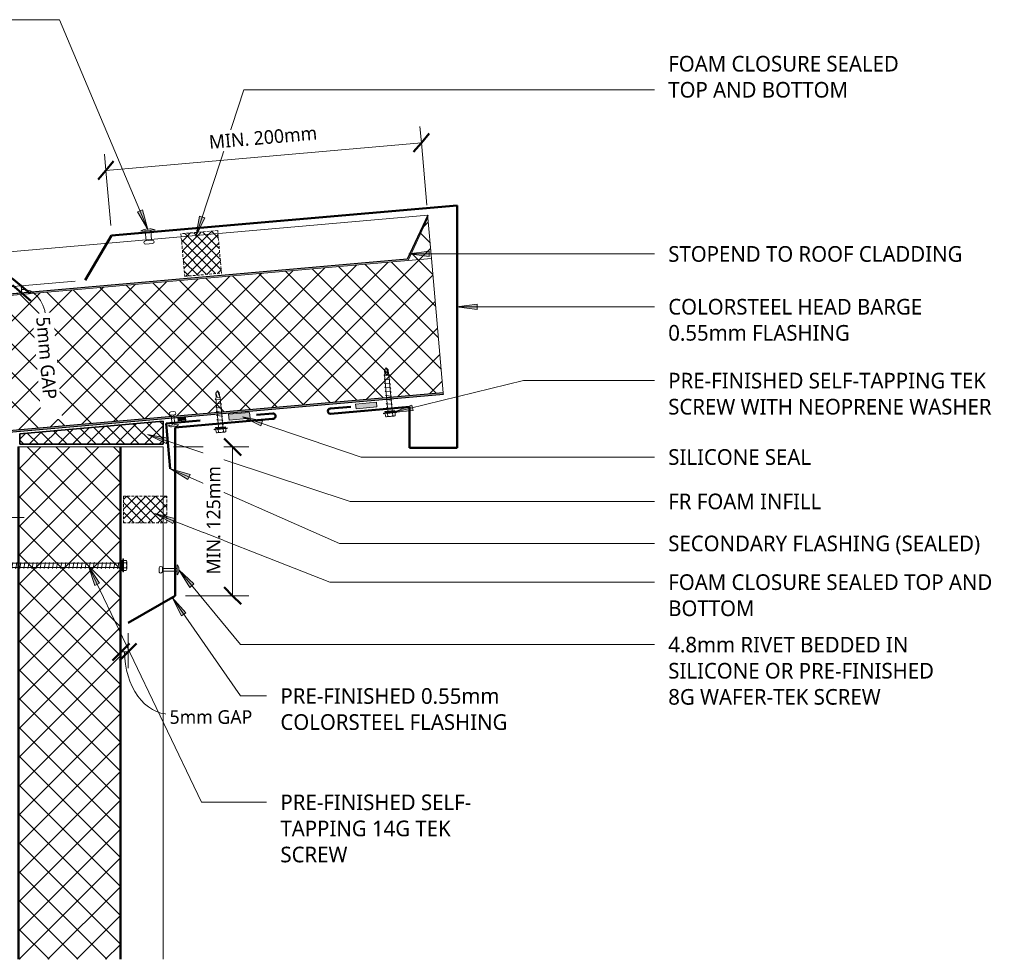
# Model space of a CAD drawing. Header units: millimetres. Extents: x -426 to 989, y -43 to 654.
# Tile 2 of 2: x 265 to 989, y -43 to 648. Entities that reach past the tile are written whole.
import ezdxf

# ---------------------------------------------------------------- set-up
doc = ezdxf.new("R2010")
doc.units = ezdxf.units.MM
doc.linetypes.add('Dash Short', pattern=[3, 2, -1])
for name, color, linetype, lineweight in [('A-ANNO-DIMS', 211, 'Continuous', 9), ('A-ANNO-DIMS-5', 211, 'Continuous', 9), ('A-DETL', 90, 'Continuous', 13), ('A-DETL-GENF', 92, 'Continuous', 13), ('G-ANNO-TEXT', 231, 'Continuous', 9)]:
    doc.layers.add(name, color=color, linetype=linetype, lineweight=lineweight)
doc.styles.add('Yu Gothic', font='Yu Gothic.ttf', dxfattribs={"height": 11.5})
doc.styles.add('Yu Gothic_1', font='Yu Gothic.ttf', dxfattribs={"height": 10})
doc.dimstyles.new('Diagonal', dxfattribs={"dimscale": 304.8, "dimtxt": 11.609035, "dimasz": 0.04101, "dimexe": 0.03937, "dimexo": 0.024606, "dimgap": 0.024606, "dimtad": 1, "dimdec": 0, "dimzin": 0, "dimdsep": 46, "dimtxsty": 'Yu Gothic_1', "dimblk1": 'OBLIQUE', "dimblk2": 'OBLIQUE', "dimsah": 1, "dimcen": 0.09, "dimazin": 0, "dimtfac": 1, "dimtdec": 4, "dimtix": 1, "dimtmove": 0, "dimatfit": 3, "dimfxl": 1, "dimtvp": 1, "dimtfill": 1, "dimtolj": 1, "dimtzin": 0, "dimarcsym": 2})
doc.dimstyles.new('Diagonal_1', dxfattribs={"dimscale": 304.8, "dimtxt": 11.609035, "dimasz": 0.04101, "dimexe": 0.03937, "dimexo": 0.024606, "dimgap": 0.024606, "dimtad": 1, "dimdec": 0, "dimzin": 0, "dimdsep": 46, "dimtxsty": 'Yu Gothic_1', "dimblk1": 'OBLIQUE', "dimblk2": 'OBLIQUE', "dimsah": 1, "dimcen": 0.09, "dimazin": 0, "dimtfac": 1, "dimtdec": 4, "dimtix": 1, "dimtmove": 1, "dimatfit": 3, "dimfxl": 1, "dimtvp": 1, "dimtfill": 1, "dimtolj": 1, "dimtzin": 0, "dimarcsym": 2})
pattern_1 = [(220, (607.252, 453.322), (9.6418, -11.49067), []), (310, (607.252, 453.322), (11.49067, 9.6418), [])]

# ---------------------------------------------------------------- blocks, each defined once
blk = doc.blocks.new('Foam Closure - Foam Closure-4128027-01 SAW TOOTH SOFFIT DETAIL')
at = {"layer": 'A-DETL-GENF'}
h = blk.add_hatch(dxfattribs=at)
h.set_pattern_fill('FP_1', color=256, style=0, pattern_type=2)
h.set_pattern_definition([(315, (-278.365, 373.601), (3.535534, 3.535534), []), (45, (-278.365, 373.601), (-3.535534, 3.535534), [])])
h.paths.add_polyline_path([(0, 0), (19.58, 0), (19.58, 31.9), (0, 31.9)])
at = {"layer": 'A-DETL-GENF', "linetype": 'Dash Short'}
for p, q in [((19.58, 31.9), (0, 31.9)), ((0, 31.9), (0, 0)), ((19.58, 0), (19.58, 31.9)), ((0, 0), (19.58, 0))]:
    blk.add_line(p, q, dxfattribs=at)
blk = doc.blocks.new('Thermospan Insulated Panel2 - 75mm-4145238-01 SAW TOOTH SOFFIT DETAIL')
at = {"layer": 'A-DETL-GENF'}
for points in [[(318.27, 107), (318.27, 106), (695, 106), (695, 107), (336.63, 107)], [(318.27, 31.44), (318.27, 31), (695, 31), (695, 32), (318.27, 32)]]:
    blk.add_hatch(color=256, dxfattribs=at).paths.add_polyline_path(points)
h = blk.add_hatch(dxfattribs=at)
h.set_pattern_fill('FP_2', color=256, style=0, pattern_type=2)
h.set_pattern_definition([(315, (360.855, 371.027), (10.6066, 10.6066), []), (45, (360.855, 371.027), (-10.6066, 10.6066), [])])
h.paths.add_polyline_path([(318.27, 106), (318.27, 32), (695, 32), (695, 106), (336.63, 106)])
at = {"layer": 'A-DETL-GENF', "lineweight": 25}
for p, q in [((695, 107), (318.27, 107)), ((318.27, 106), (695, 106)), ((318.27, 31), (695, 31))]:
    blk.add_line(p, q, dxfattribs=at)
at = {"layer": 'A-DETL-GENF'}
for p, q in [((695, 107), (695, 0)), ((318.27, 32), (695, 32)), ((318.27, 0), (695, 0))]:
    blk.add_line(p, q, dxfattribs=at)
blk = doc.blocks.new('Foam Closure - Foam Closure-4128028-01 SAW TOOTH SOFFIT DETAIL')
at = {"layer": 'A-DETL-GENF'}
h = blk.add_hatch(dxfattribs=at)
h.set_pattern_fill('FP_3', color=256, style=0, pattern_type=2)
h.set_pattern_definition([(220, (452.435, 424.096), (3.213938, -3.830222), []), (310, (452.435, 424.096), (3.830222, 3.213938), [])])
h.paths.add_polyline_path([(27.1, 0), (0, 0), (0, -31.41), (27.1, -31.41), (27.1, -12.58)])
at = {"layer": 'A-DETL-GENF', "linetype": 'Dash Short'}
for p, q in [((0, 0), (0, -31.41)), ((27.1, 0), (0, 0)), ((27.1, -31.41), (27.1, 0)), ((0, -31.41), (27.1, -31.41))]:
    blk.add_line(p, q, dxfattribs=at)
blk = doc.blocks.new('Thermospan Insulated Panel3 - Thermospan Insulated Panel-4139803-01 SAW TOOTH SOFFIT DETAIL')
at = {"layer": 'A-DETL-GENF'}
for points in [[(699.62, 132), (0, 132), (0, 131), (699.53, 131)], [(690.87, 32), (17.32, 32), (0, 2), (0, 0), (17.9, 31), (690.79, 31), (690.86, 31.86)]]:
    blk.add_hatch(color=256, dxfattribs=at).paths.add_polyline_path(points)
h = blk.add_hatch(dxfattribs=at)
h.set_pattern_fill('FP_4', color=256, style=0, pattern_type=2)
h.set_pattern_definition(pattern_1)
h.paths.add_polyline_path([(699.53, 131), (0, 131), (0, 32), (690.87, 32), (694.22, 70.26)])
h = blk.add_hatch(dxfattribs=at)
h.set_pattern_fill('FP_4', color=256, style=0, pattern_type=2)
h.set_pattern_definition(pattern_1)
h.paths.add_polyline_path([(17.32, 32), (0, 32), (0, 2)])
at = {"layer": 'A-DETL-GENF', "lineweight": 25}
for p, q in [((699.62, 132), (0, 132)), ((0, 132), (0, 131)), ((0, 131), (699.53, 131)), ((0, 0), (17.9, 31)), ((17.9, 31), (690.79, 31)), ((0, 2), (0, 0))]:
    blk.add_line(p, q, dxfattribs=at)
at = {"layer": 'A-DETL-GENF'}
for p, q in [((0, 131), (0, 32)), ((0, 32), (0, 2)), ((0, 2), (17.32, 32)), ((17.32, 32), (0, 32)), ((17.32, 32), (690.87, 32)), ((0, 0), (0, 2)), ((0, 0), (328.42, 0)), ((348.42, 0), (688.07, 0))]:
    blk.add_line(p, q, dxfattribs=at)
blk = doc.blocks.new('TEK Screw - TEK Screw-4050042-01 SAW TOOTH SOFFIT DETAIL')
at = {"layer": 'A-DETL-GENF'}
blk.add_hatch(color=256, dxfattribs=at).paths.add_polyline_path([(-3.67, -1), (3.67, -1), (3.67, 0), (-3.67, 0)])
for p, q in [((-1.28, 30.38), (0, 31.9)), ((-1.28, 30.38), (-0.56, 27.5)), ((-1.28, 30.38), (-1.28, 27.16)), ((1.28, 30.38), (0, 31.9)), ((0, 31.9), (1.28, 27.16)), ((1.28, 30.38), (1.28, 27.16)), ((-2.17, 26.67), (-1.6, 27)), ((2.17, 25.91), (-2.17, 26.67)), ((-2.17, 23.67), (-1.6, 24)), ((2.17, 22.91), (-2.17, 23.67)), ((-1.28, 27.16), (-1.6, 26.84)), ((-1.6, 0), (-1.6, 26.84)), ((1.28, 27.16), (1.6, 26.84)), ((1.6, 26.84), (1.6, 0)), ((1.6, 25.58), (2.17, 25.91)), ((1.6, 22.58), (2.17, 22.91)), ((-2.17, 20.67), (-1.6, 21)), ((2.17, 19.91), (-2.17, 20.67)), ((-2.17, 17.67), (-1.6, 18)), ((2.17, 16.91), (-2.17, 17.67)), ((-2.17, 14.67), (-1.6, 15)), ((2.17, 13.91), (-2.17, 14.67)), ((1.6, 19.58), (2.17, 19.91)), ((1.6, 16.58), (2.17, 16.91)), ((-2.17, 11.67), (-1.6, 12)), ((2.17, 10.91), (-2.17, 11.67)), ((-2.17, 8.67), (-1.6, 9)), ((2.17, 7.91), (-2.17, 8.67)), ((1.6, 13.58), (2.17, 13.91)), ((1.6, 10.58), (2.17, 10.91)), ((1.6, 7.58), (2.17, 7.91)), ((-2.17, 5.67), (-1.6, 6)), ((2.17, 4.91), (-2.17, 5.67)), ((-2.17, 2.67), (-1.6, 3)), ((2.17, 1.91), (-2.17, 2.67)), ((1.6, 4.58), (2.17, 4.91)), ((1.6, 1.58), (2.17, 1.91)), ((-4.79, -1.5), (-4.79, -1)), ((-3.67, -1), (-4.79, -1)), ((4.79, -1.5), (-4.79, -1.5)), ((3.67, 0), (-3.67, 0)), ((-3.67, 0), (-3.67, -1)), ((-3.67, -1), (3.67, -1)), ((-3.67, -1.5), (-3.67, -3.47)), ((-2.76, -3.97), (2.76, -3.97)), ((-1.85, -1.5), (-1.85, -3.47)), ((1.85, -1.5), (1.85, -3.47)), ((3.67, -1), (3.67, 0)), ((4.79, -1), (3.67, -1)), ((3.67, -1.5), (3.67, -3.47)), ((4.79, -1), (4.79, -1.5))]:
    blk.add_line(p, q, dxfattribs=at)
for centre, radius, start, end in [((0.49, 28.04), 1.18, 207.06377, 311.76062), ((-2.76, -2.9), 1.08, 212.38007, 327.61993), ((0, -0.31), 3.67, 239.72736, 300.27264), ((2.76, -2.9), 1.08, 212.38007, 327.61993)]:
    blk.add_arc(centre, radius, start, end, dxfattribs=at)
blk = doc.blocks.new('TEK Screw - TEK Screw-4050213-01 SAW TOOTH SOFFIT DETAIL')
at = {"layer": 'A-DETL-GENF'}
blk.add_hatch(color=256, dxfattribs=at).paths.add_polyline_path([(-3.67, -1), (3.67, -1), (3.67, 0), (-3.67, 0)])
for p, q in [((-1.28, 21.94), (-1.6, 21.63)), ((-1.28, 25.16), (0, 26.69)), ((-1.28, 25.16), (-0.56, 22.29)), ((-1.28, 25.16), (-1.28, 21.94)), ((1.28, 25.16), (0, 26.69)), ((0, 26.69), (1.28, 21.94)), ((1.28, 25.16), (1.28, 21.94)), ((1.28, 21.94), (1.6, 21.63)), ((-2.17, 20.67), (-1.6, 21)), ((2.17, 19.91), (-2.17, 20.67)), ((-2.17, 17.67), (-1.6, 18)), ((2.17, 16.91), (-2.17, 17.67)), ((-2.17, 14.67), (-1.6, 15)), ((2.17, 13.91), (-2.17, 14.67)), ((-1.6, 0), (-1.6, 21.63)), ((1.6, 21.63), (1.6, 0)), ((1.6, 19.58), (2.17, 19.91)), ((1.6, 16.58), (2.17, 16.91)), ((-2.17, 11.67), (-1.6, 12)), ((2.17, 10.91), (-2.17, 11.67)), ((-2.17, 8.67), (-1.6, 9)), ((2.17, 7.91), (-2.17, 8.67)), ((1.6, 13.58), (2.17, 13.91)), ((1.6, 10.58), (2.17, 10.91)), ((1.6, 7.58), (2.17, 7.91)), ((-2.17, 5.67), (-1.6, 6)), ((2.17, 4.91), (-2.17, 5.67)), ((-2.17, 2.67), (-1.6, 3)), ((2.17, 1.91), (-2.17, 2.67)), ((1.6, 4.58), (2.17, 4.91)), ((1.6, 1.58), (2.17, 1.91)), ((-4.79, -1.5), (-4.79, -1)), ((-3.67, -1), (-4.79, -1)), ((4.79, -1.5), (-4.79, -1.5)), ((3.67, 0), (-3.67, 0)), ((-3.67, 0), (-3.67, -1)), ((-3.67, -1), (3.67, -1)), ((-3.67, -1.5), (-3.67, -3.47)), ((-2.76, -3.97), (2.76, -3.97)), ((-1.85, -1.5), (-1.85, -3.47)), ((1.85, -1.5), (1.85, -3.47)), ((3.67, -1), (3.67, 0)), ((4.79, -1), (3.67, -1)), ((3.67, -1.5), (3.67, -3.47)), ((4.79, -1), (4.79, -1.5))]:
    blk.add_line(p, q, dxfattribs=at)
for centre, radius, start, end in [((0.49, 22.82), 1.18, 207.06377, 311.76062), ((-2.76, -2.9), 1.08, 212.38007, 327.61993), ((0, -0.31), 3.67, 239.72736, 300.27264), ((2.76, -2.9), 1.08, 212.38007, 327.61993)]:
    blk.add_arc(centre, radius, start, end, dxfattribs=at)
blk = doc.blocks.new('TEK Screw - TEK Screw-4782678-01 SAW TOOTH SOFFIT DETAIL')
at = {"layer": 'A-DETL-GENF'}
blk.add_hatch(color=256, dxfattribs=at).paths.add_polyline_path([(-3.67, -1), (3.67, -1), (3.67, 0), (-3.67, 0)])
for p, q in [((-1.28, 109.95), (0, 111.47)), ((-1.28, 109.95), (-0.56, 107.07)), ((-1.28, 109.95), (-1.28, 106.72)), ((1.28, 109.95), (0, 111.47)), ((0, 111.47), (1.28, 106.72)), ((1.28, 109.95), (1.28, 106.72)), ((-2.17, 107.67), (-1.6, 108)), ((2.17, 106.91), (-2.17, 107.67)), ((-2.17, 104.67), (-1.6, 105)), ((2.17, 103.91), (-2.17, 104.67)), ((-2.17, 101.67), (-1.6, 102)), ((2.17, 100.91), (-2.17, 101.67)), ((-1.28, 106.72), (-1.6, 106.41)), ((-1.6, 89.84), (-1.6, 106.41)), ((1.28, 106.72), (1.6, 106.41)), ((1.6, 106.58), (2.17, 106.91)), ((1.6, 106.41), (1.6, 89.84)), ((1.6, 103.58), (2.17, 103.91)), ((-2.17, 98.67), (-1.6, 99)), ((2.17, 97.91), (-2.17, 98.67)), ((-2.17, 95.67), (-1.6, 96)), ((2.17, 94.91), (-2.17, 95.67)), ((1.6, 100.58), (2.17, 100.91)), ((1.6, 97.58), (2.17, 97.91)), ((1.6, 94.58), (2.17, 94.91)), ((-2.17, 92.67), (-1.6, 93)), ((2.17, 91.91), (-2.17, 92.67)), ((-2.17, 86.67), (-1.6, 87)), ((-1.87, 89.84), (-1.6, 90)), ((-1.6, 0), (-1.6, 87.84)), ((1.6, 91.58), (2.17, 91.91)), ((1.6, 87.84), (1.6, 0)), ((2.17, 85.91), (-2.17, 86.67)), ((-2.17, 83.67), (-1.6, 84)), ((2.17, 82.91), (-2.17, 83.67)), ((-2.17, 80.67), (-1.6, 81)), ((2.17, 79.91), (-2.17, 80.67)), ((1.6, 85.58), (2.17, 85.91)), ((1.6, 82.58), (2.17, 82.91)), ((1.6, 79.58), (2.17, 79.91)), ((-2.17, 77.67), (-1.6, 78)), ((2.17, 76.91), (-2.17, 77.67)), ((-2.17, 74.67), (-1.6, 75)), ((2.17, 73.91), (-2.17, 74.67)), ((1.6, 76.58), (2.17, 76.91)), ((1.6, 73.58), (2.17, 73.91)), ((-2.17, 71.67), (-1.6, 72)), ((2.17, 70.91), (-2.17, 71.67)), ((-2.17, 68.67), (-1.6, 69)), ((2.17, 67.91), (-2.17, 68.67)), ((-2.17, 65.67), (-1.6, 66)), ((2.17, 64.91), (-2.17, 65.67)), ((1.6, 70.58), (2.17, 70.91)), ((1.6, 67.58), (2.17, 67.91)), ((-2.17, 62.67), (-1.6, 63)), ((2.17, 61.91), (-2.17, 62.67)), ((-2.17, 59.67), (-1.6, 60)), ((2.17, 58.91), (-2.17, 59.67)), ((1.6, 64.58), (2.17, 64.91)), ((1.6, 61.58), (2.17, 61.91)), ((1.6, 58.58), (2.17, 58.91)), ((-2.17, 56.67), (-1.6, 57)), ((2.17, 55.91), (-2.17, 56.67)), ((-2.17, 53.67), (-1.6, 54)), ((2.17, 52.91), (-2.17, 53.67)), ((-2.17, 50.67), (-1.6, 51)), ((1.6, 55.58), (2.17, 55.91)), ((1.6, 52.58), (2.17, 52.91)), ((2.17, 49.91), (-2.17, 50.67)), ((-2.17, 47.67), (-1.6, 48)), ((2.17, 46.91), (-2.17, 47.67)), ((-2.17, 44.67), (-1.6, 45)), ((2.17, 43.91), (-2.17, 44.67)), ((1.6, 49.58), (2.17, 49.91)), ((1.6, 46.58), (2.17, 46.91)), ((1.6, 43.58), (2.17, 43.91)), ((-2.17, 41.67), (-1.6, 42)), ((2.17, 40.91), (-2.17, 41.67)), ((-2.17, 38.67), (-1.6, 39)), ((2.17, 37.91), (-2.17, 38.67)), ((1.6, 40.58), (2.17, 40.91)), ((1.6, 37.58), (2.17, 37.91)), ((-2.17, 35.67), (-1.6, 36)), ((2.17, 34.91), (-2.17, 35.67)), ((-2.17, 32.67), (-1.6, 33)), ((2.17, 31.91), (-2.17, 32.67)), ((-2.17, 29.67), (-1.6, 30)), ((2.17, 28.91), (-2.17, 29.67)), ((1.6, 34.58), (2.17, 34.91)), ((1.6, 31.58), (2.17, 31.91)), ((-2.17, 26.67), (-1.6, 27)), ((2.17, 25.91), (-2.17, 26.67)), ((-2.17, 23.67), (-1.6, 24)), ((2.17, 22.91), (-2.17, 23.67)), ((1.6, 28.58), (2.17, 28.91)), ((1.6, 25.58), (2.17, 25.91)), ((1.6, 22.58), (2.17, 22.91)), ((-2.17, 20.67), (-1.6, 21)), ((2.17, 19.91), (-2.17, 20.67)), ((-2.17, 17.67), (-1.6, 18)), ((2.17, 16.91), (-2.17, 17.67)), ((-2.17, 14.67), (-1.6, 15)), ((2.17, 13.91), (-2.17, 14.67)), ((1.6, 19.58), (2.17, 19.91)), ((1.6, 16.58), (2.17, 16.91)), ((-2.17, 11.67), (-1.6, 12)), ((2.17, 10.91), (-2.17, 11.67)), ((-2.17, 8.67), (-1.6, 9)), ((2.17, 7.91), (-2.17, 8.67)), ((1.6, 13.58), (2.17, 13.91)), ((1.6, 10.58), (2.17, 10.91)), ((1.6, 7.58), (2.17, 7.91)), ((-2.17, 5.67), (-1.6, 6)), ((2.17, 4.91), (-2.17, 5.67)), ((-2.17, 2.67), (-1.6, 3)), ((2.17, 1.91), (-2.17, 2.67)), ((1.6, 4.58), (2.17, 4.91)), ((1.6, 1.58), (2.17, 1.91)), ((-4.79, -1.5), (-4.79, -1)), ((-3.67, -1), (-4.79, -1)), ((4.79, -1.5), (-4.79, -1.5)), ((3.67, 0), (-3.67, 0)), ((-3.67, 0), (-3.67, -1)), ((-3.67, -1), (3.67, -1)), ((-3.67, -1.5), (-3.67, -3.47)), ((-2.76, -3.97), (2.76, -3.97)), ((-1.85, -1.5), (-1.85, -3.47)), ((1.85, -1.5), (1.85, -3.47)), ((3.67, -1), (3.67, 0)), ((4.79, -1), (3.67, -1)), ((3.67, -1.5), (3.67, -3.47)), ((4.79, -1), (4.79, -1.5))]:
    blk.add_line(p, q, dxfattribs=at)
for centre, radius, start, end in [((0.49, 107.61), 1.18, 207.06377, 311.76062), ((-2.76, -2.9), 1.08, 212.38007, 327.61993), ((0, -0.31), 3.67, 239.72736, 300.27264), ((2.76, -2.9), 1.08, 212.38007, 327.61993)]:
    blk.add_arc(centre, radius, start, end, dxfattribs=at)
blk = doc.blocks.new('Line Fixing - Rivet-4899075-01 SAW TOOTH SOFFIT DETAIL')
at = {"layer": 'A-DETL-GENF'}
blk.add_line((0, -11.64), (0, 0), dxfattribs=at)
blk = doc.blocks.new('Pop Rivets6 - Rivet 2-4825605-01 SAW TOOTH SOFFIT DETAIL')
at = {"layer": 'A-DETL-GENF'}
for p, q in [((3.77, 0), (-3.77, 0)), ((-1.5, 1.16), (1.5, 1.16)), ((-1, -10.75), (-1, 0)), ((1, -10.75), (1, 0)), ((1.17, -10.75), (-1.24, -10.75)), ((-1.24, -13.25), (1.17, -13.25))]:
    blk.add_line(p, q, dxfattribs=at)
for centre, radius, start, end in [((-1.5, -1.65), 2.8, 90, 144), ((1.5, -1.65), 2.8, 36, 90), ((-1.24, -12), 1.25, 90, 270), ((1.17, -12), 1.25, 270, 90)]:
    blk.add_arc(centre, radius, start, end, dxfattribs=at)
blk = doc.blocks.new('Pop Rivets2 - Rivet-4604344-01 SAW TOOTH SOFFIT DETAIL')
at = {"layer": 'A-DETL-GENF'}
for p, q in [((-2.53, 9.79), (2.53, 9.79)), ((2.53, 7.29), (-2.53, 7.29)), ((-2, 7.29), (-2, 0)), ((2, 7.29), (2, 0)), ((5.24, 0), (-5.24, 0)), ((-1.5, -1.16), (1.5, -1.16))]:
    blk.add_line(p, q, dxfattribs=at)
for centre, radius, start, end in [((-2.53, 8.54), 1.25, 90, 270), ((2.53, 8.54), 1.25, 270, 90), ((-1.5, 5.47), 6.62, 235.63634, 270), ((1.5, 5.47), 6.62, 270, 304.36366)]:
    blk.add_arc(centre, radius, start, end, dxfattribs=at)
blk = doc.blocks.new('Pop Rivets6 - Rivet 2-4674129-01 SAW TOOTH SOFFIT DETAIL')
at = {"layer": 'A-DETL-GENF'}
for p, q in [((3.77, 0), (-3.77, 0)), ((-1.5, 1.16), (1.5, 1.16)), ((-1, -7.32), (-1, 0)), ((1, -7.32), (1, 0)), ((1.17, -7.32), (-1.24, -7.32)), ((-1.24, -9.82), (1.17, -9.82))]:
    blk.add_line(p, q, dxfattribs=at)
for centre, radius, start, end in [((-1.5, -1.65), 2.8, 90, 144), ((1.5, -1.65), 2.8, 36, 90), ((-1.24, -8.57), 1.25, 90, 270), ((1.17, -8.57), 1.25, 270, 90)]:
    blk.add_arc(centre, radius, start, end, dxfattribs=at)
blk = doc.blocks.new('DIMBLOCK1-01 SAW TOOTH SOFFIT DETAIL')
at = {"layer": 'A-ANNO-DIMS-5', "lineweight": 50}
for p, q in [((421.92, 334.15), (415.67, 340.4)), ((421.92, 334.15), (428.17, 327.9)), ((421.92, 224.72), (415.67, 230.97)), ((421.92, 224.72), (428.17, 218.47))]:
    blk.add_line(p, q, dxfattribs=at)
at = {"layer": 'A-ANNO-DIMS-5'}
for p, q in [((421.92, 334.15), (378.53, 334.15)), ((421.92, 224.72), (421.92, 334.15)), ((421.92, 334.15), (433.92, 334.15)), ((421.92, 224.72), (387.28, 224.72)), ((421.92, 224.72), (433.92, 224.72))]:
    blk.add_line(p, q, dxfattribs=at)
at = {"layer": 'A-ANNO-DIMS-5', "color": 0, "insert": (402.89, 240.34), "char_height": 10, "width": 93.8283, "attachment_point": 1, "rotation": 90, "line_spacing_factor": 1.024327, "style": 'Yu Gothic_1', "bg_fill": 3, "box_fill_scale": 1.25, "bg_fill_color": 9, "bg_fill_true_color": 13158600, "bg_fill_transparency": 0}
blk.add_mtext('MIN. 125mm\\fYu Gothic|b0|i0|c178|p34|;\u200d', dxfattribs=at)
blk = doc.blocks.new('_Oblique')
at = {"color": 0, "linetype": 'ByBlock', "lineweight": -2}
blk.add_line((-0.5, -0.5), (0.5, 0.5), dxfattribs=at)
blk = doc.blocks.new('DIMBLOCK2-01 SAW TOOTH SOFFIT DETAIL')
at = {"layer": 'A-ANNO-DIMS-5'}
for p, q in [((345.14, 183.36), (345.14, 197.22)), ((340.03, 183.36), (340.03, 184.7)), ((340.03, 183.36), (345.14, 183.36)), ((340.03, 183.36), (340.03, 171.36)), ((345.14, 183.36), (345.14, 171.36))]:
    blk.add_line(p, q, dxfattribs=at)
at = {"layer": 'A-ANNO-DIMS-5', "lineweight": 50}
for p, q in [((340.03, 183.36), (346.28, 189.61)), ((345.14, 183.36), (351.39, 189.61)), ((340.03, 183.36), (333.78, 177.11)), ((345.14, 183.36), (338.89, 177.11))]:
    blk.add_line(p, q, dxfattribs=at)
at = {"layer": 'A-ANNO-DIMS-5'}
blk.add_ellipse((375.61, 183.36), major_axis=(0, 45.81), ratio=0.720937, start_param=1.570796, end_param=3.141593, dxfattribs=at)
at = {"layer": 'A-ANNO-DIMS-5', "color": 0, "insert": (375.61, 140.55), "char_height": 10, "width": 73.5467, "attachment_point": 1, "line_spacing_factor": 1.024327, "style": 'Yu Gothic_1', "bg_fill": 3, "box_fill_scale": 1.25, "bg_fill_color": 9, "bg_fill_true_color": 13158600, "bg_fill_transparency": 0}
blk.add_mtext('5mm GAP', dxfattribs=at)
blk = doc.blocks.new('DIMBLOCK3-01 SAW TOOTH SOFFIT DETAIL')
at = {"layer": 'A-ANNO-DIMS-5'}
for p, q in [((560.78, 557.74), (559.73, 569.69)), ((560.78, 557.74), (328.79, 537.44)), ((560.78, 557.74), (564.78, 511.99)), ((328.79, 537.44), (327.74, 549.4)), ((328.79, 537.44), (332.33, 496.99))]:
    blk.add_line(p, q, dxfattribs=at)
at = {"layer": 'A-ANNO-DIMS-5', "lineweight": 50}
for p, q in [((560.78, 557.74), (555.09, 550.97)), ((560.78, 557.74), (566.46, 564.51)), ((328.79, 537.44), (334.47, 544.21)), ((328.79, 537.44), (323.11, 530.67))]:
    blk.add_line(p, q, dxfattribs=at)
at = {"layer": 'A-ANNO-DIMS-5', "color": 0, "insert": (404.18, 563.15), "char_height": 10, "width": 93.8283, "attachment_point": 1, "rotation": 5, "line_spacing_factor": 1.024327, "style": 'Yu Gothic_1', "bg_fill": 3, "box_fill_scale": 1.25, "bg_fill_color": 9, "bg_fill_true_color": 13158600, "bg_fill_transparency": 0}
blk.add_mtext('MIN. 200mm\\fYu Gothic|b0|i0|c178|p34|;\u200d', dxfattribs=at)
blk = doc.blocks.new('DIMBLOCK4-01 SAW TOOTH SOFFIT DETAIL')
at = {"layer": 'A-ANNO-DIMS-5', "lineweight": 50}
for p, q in [((266.45, 452.61), (259.68, 458.29)), ((266.92, 447.29), (260.14, 452.97)), ((266.45, 452.61), (273.22, 446.93)), ((266.92, 447.29), (273.69, 441.61))]:
    blk.add_line(p, q, dxfattribs=at)
at = {"layer": 'A-ANNO-DIMS-5'}
for p, q in [((266.45, 452.61), (254.5, 451.56)), ((266.45, 452.61), (306.13, 456.08)), ((266.45, 452.61), (266.92, 447.29)), ((266.92, 447.29), (254.96, 446.24)), ((266.92, 447.29), (268.25, 447.4))]:
    blk.add_line(p, q, dxfattribs=at)
blk.add_ellipse((268.54, 428.72), major_axis=(-1.86, 21.23), ratio=0.752601, start_param=4.712389, end_param=6.283185, dxfattribs=at)
at = {"layer": 'A-ANNO-DIMS-5', "color": 0, "insert": (287.5, 430.38), "char_height": 10, "width": 73.5467, "attachment_point": 1, "rotation": 275, "line_spacing_factor": 1.024327, "style": 'Yu Gothic_1', "bg_fill": 3, "box_fill_scale": 1.25, "bg_fill_color": 9, "bg_fill_true_color": 13158600, "bg_fill_transparency": 0}
blk.add_mtext('5mm GAP', dxfattribs=at)

msp = doc.modelspace()

# ---------------------------------------------------------------- hatches: boundary and pattern name
at = {"layer": 'A-DETL-GENF'}
for points in [[(512.72, 362.16), (528.1, 363.5), (527.79, 367.01), (512.41, 365.67)], [(381.97, 353.36), (387.58, 353.85), (387.41, 355.78), (381.8, 355.29)], [(419.43, 353.82), (434.81, 355.17), (434.43, 359.5), (419.05, 358.15)]]:
    msp.add_hatch(color=10, dxfattribs=at).paths.add_polyline_path(points)
h = msp.add_hatch(dxfattribs=at)
h.set_pattern_fill('FP_5', color=9, style=0, pattern_type=2)
h.set_pattern_definition([(45, (0, 0), (-5.3033, 5.3033), []), (135, (0, 0), (-5.3033, -5.3033), [])])
h.paths.add_polyline_path([(370.81, 336.05), (370.81, 353.03), (265.5, 343.81), (265.5, 336.05), (276.98, 336.05)])
at = {"layer": 'G-ANNO-TEXT'}
for points in [[(359.75, 493.9), (355.74, 508.49), (352.1, 506.95)], [(394.91, 488.81), (401.45, 502.45), (397.7, 503.68)], [(551.44, 476.02), (566.44, 474.04), (566.44, 477.99)], [(586.72, 437.2), (601.72, 435.22), (601.72, 439.17)], [(539.69, 359.37), (554.73, 361.02), (553.79, 364.85)], [(429.24, 356.28), (442.81, 349.59), (444.08, 353.33)], [(359.53, 343.35), (373.15, 336.76), (374.39, 340.51)], [(376.2, 318), (389.13, 310.14), (390.72, 313.75)], [(315.92, 246.54), (320.62, 232.15), (324.18, 233.86)], [(377.5, 223.33), (384.43, 209.88), (387.68, 212.13)]]:
    msp.add_hatch(color=7, dxfattribs=at).paths.add_polyline_path(points)

# ---------------------------------------------------------------- linework, layer by layer
at = {"layer": 'A-DETL', "lineweight": 50}
for p, q in [((332.98, 489.52), (587.01, 511.74)), ((587.01, 511.74), (587.01, 333.41)), ((332.98, 489.52), (313.6, 456.73)), ((493.86, 362.31), (508.8, 363.62)), ((494.08, 358.51), (552.01, 363.58)), ((552.01, 333.41), (552.01, 363.58)), ((379.78, 348.51), (451.39, 354.78)), ((451.47, 358.66), (439.55, 357.62)), ((373.15, 351.25), (398.25, 353.45)), ((376.05, 318.12), (373.15, 351.25)), ((379.78, 224.72), (379.78, 348.51)), ((552.01, 333.41), (587.01, 333.41)), ((345.14, 204.72), (379.78, 224.72))]:
    msp.add_line(p, q, dxfattribs=at)
at = {"layer": 'A-DETL'}
for p, q in [((527.79, 367.01), (512.41, 365.67)), ((512.41, 365.67), (512.72, 362.16)), ((512.72, 362.16), (528.1, 363.5)), ((528.1, 363.5), (527.79, 367.01)), ((387.41, 355.78), (381.8, 355.29)), ((381.8, 355.29), (381.97, 353.36)), ((387.58, 353.85), (387.41, 355.78)), ((434.43, 359.5), (419.05, 358.15)), ((419.05, 358.15), (419.43, 353.82)), ((419.43, 353.82), (434.81, 355.17)), ((434.81, 355.17), (434.43, 359.5)), ((381.97, 353.36), (387.58, 353.85))]:
    msp.add_line(p, q, dxfattribs=at)
at = {"layer": 'A-DETL', "lineweight": 35}
for p, q in [((370.81, 353.03), (265.5, 343.81)), ((370.81, 336.05), (370.81, 353.03)), ((265.5, 343.81), (265.5, 336.05)), ((265.5, 336.05), (370.81, 336.05))]:
    msp.add_line(p, q, dxfattribs=at)
at = {"layer": 'A-DETL', "lineweight": 50}
for centre, radius, start, end in [((493.91, 360.41), 1.91, 91.60869, 275), ((451.64, 356.71), 1.95, 262.78465, 95)]:
    msp.add_arc(centre, radius, start, end, dxfattribs=at)
at = {"layer": 'G-ANNO-TEXT', "color": 7}
for p, q in [((294.67, 648.24), (-140.47, 648.24)), ((359.75, 493.9), (294.67, 648.24)), ((394.91, 488.81), (430.22, 596.7)), ((430.22, 596.7), (732.14, 596.7)), ((355.74, 508.49), (352.1, 506.95)), ((352.1, 506.95), (359.75, 493.9)), ((359.75, 493.9), (355.74, 508.49)), ((397.7, 503.68), (394.91, 488.81)), ((394.91, 488.81), (401.45, 502.45)), ((401.45, 502.45), (397.7, 503.68)), ((566.44, 477.99), (551.44, 476.02)), ((566.44, 474.04), (566.44, 477.99)), ((551.44, 476.02), (566.44, 474.04)), ((551.44, 476.02), (732.14, 476.02)), ((601.72, 439.17), (586.72, 437.2)), ((586.72, 437.2), (601.72, 435.22)), ((586.72, 437.2), (732.14, 437.2)), ((601.72, 435.22), (601.72, 439.17)), ((539.69, 359.37), (635.91, 382.89)), ((635.91, 382.89), (732.14, 382.89)), ((553.79, 364.85), (539.69, 359.37)), ((554.73, 361.02), (553.79, 364.85)), ((429.24, 356.28), (442.81, 349.59)), ((444.08, 353.33), (429.24, 356.28)), ((429.24, 356.28), (516.41, 326.71)), ((539.69, 359.37), (554.73, 361.02)), ((442.81, 349.59), (444.08, 353.33)), ((359.53, 343.35), (373.15, 336.76)), ((374.39, 340.51), (359.53, 343.35)), ((359.53, 343.35), (508.47, 294.06)), ((373.15, 336.76), (374.39, 340.51)), ((516.41, 326.71), (732.14, 326.71)), ((376.2, 318), (389.13, 310.14)), ((390.72, 313.75), (376.2, 318)), ((376.2, 318), (500.5, 263.17)), ((389.13, 310.14), (390.72, 313.75)), ((508.47, 294.06), (732.14, 294.06)), ((500.5, 263.17), (732.14, 263.17)), ((315.92, 246.54), (320.62, 232.15)), ((324.18, 233.86), (315.92, 246.54)), ((320.62, 232.15), (324.18, 233.86)), ((493.45, 234.71), (732.14, 234.71)), ((377.5, 223.33), (384.43, 209.88)), ((387.68, 212.13), (377.5, 223.33)), ((377.5, 223.33), (427.7, 151.01)), ((384.43, 209.88), (387.68, 212.13)), ((427.7, 151.01), (446.99, 151.01)), ((399.01, 72.83), (446.99, 72.83))]:
    msp.add_line(p, q, dxfattribs=at)

# ---------------------------------------------------------------- block references
at = {"layer": 'A-DETL-GENF'}
for name, p, rotation in [('Thermospan Insulated Panel3 - Thermospan Insulated Panel-4139803-01 SAW TOOTH SOFFIT DETAIL', (565.43, 504.52), 185), ('Pop Rivets2 - Rivet-4604344-01 SAW TOOTH SOFFIT DETAIL', (359.76, 493.17), 185), ('TEK Screw - TEK Screw-4050042-01 SAW TOOTH SOFFIT DETAIL', (537.65, 360.47), 5.000000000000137), ('TEK Screw - TEK Screw-4050213-01 SAW TOOTH SOFFIT DETAIL', (413.14, 348.68), 5.000000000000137), ('Pop Rivets6 - Rivet 2-4674129-01 SAW TOOTH SOFFIT DETAIL', (378.49, 350.24), 184.9999999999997), ('Thermospan Insulated Panel2 - 75mm-4145238-01 SAW TOOTH SOFFIT DETAIL', (371.03, -360.85), 90.00000000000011), ('Line Fixing - Rivet-4899075-01 SAW TOOTH SOFFIT DETAIL', (257.05, 282.28), 89.99999999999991), ('TEK Screw - TEK Screw-4782678-01 SAW TOOTH SOFFIT DETAIL', (340.21, 246.99), 89.99999999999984), ('Pop Rivets6 - Rivet 2-4825605-01 SAW TOOTH SOFFIT DETAIL', (381.19, 243.75), 269.9999999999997)]:
    msp.add_blockref(name, p, dxfattribs=dict(at, rotation=rotation))
at = {"layer": 'A-DETL-GENF', "linetype": 'Dash Short'}
for name, p, rotation in [('Foam Closure - Foam Closure-4128028-01 SAW TOOTH SOFFIT DETAIL', (413.75, 461.91), 184.9999999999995), ('Foam Closure - Foam Closure-4128027-01 SAW TOOTH SOFFIT DETAIL', (373.6, 278.37), 89.99999999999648)]:
    msp.add_blockref(name, p, dxfattribs=dict(at, rotation=rotation))

# ---------------------------------------------------------------- texts
at = {"layer": 'G-ANNO-TEXT', "color": 7, "char_height": 11.5, "attachment_point": 1, "style": 'Yu Gothic', "bg_fill": 3, "box_fill_scale": 1.25, "bg_fill_color": 9, "bg_fill_true_color": 13158600, "bg_fill_transparency": 0}
for s, insert, width in [('FOAM CLOSURE SEALED ', (742.3, 621.63), 221.6666), ('TOP AND BOTTOM', (742.3, 602.45), 163.5443), ('STOPEND TO ROOF CLADDING', (742.3, 481.77), 269.7678), ('COLORSTEEL HEAD BARGE ', (742.3, 442.95), 243.713), ('0.55mm FLASHING', (742.3, 423.76), 161.54), ('PRE-FINISHED SELF-TAPPING TEK ', (742.3, 388.64), 309.4514), ('SCREW WITH NEOPRENE WASHER', (742.3, 369.46), 301.0337), ('SILICONE SEAL', (742.3, 332.46), 133.0801), ('FR FOAM INFILL', (742.3, 299.81), 141.8987), ('SECONDARY FLASHING (SEALED)', (742.3, 268.92), 294.6202), ('FOAM CLOSURE SEALED TOP AND ', (742.3, 240.46), 307.0463), ('BOTTOM', (742.3, 221.28), 77.7637), ('4.8mm RIVET BEDDED IN ', (742.3, 194.5), 222.8691), ('SILICONE OR PRE-FINISHED ', (742.3, 175.32), 251.7299), ('PRE-FINISHED 0.55mm ', (457.15, 156.76), 204.4303), ('8G WAFER-TEK SCREW', (742.3, 156.13), 202.8269), ('COLORSTEEL FLASHING ', (457.15, 137.58), 213.6497), ('PRE-FINISHED SELF-', (457.15, 78.58), 185.1898), ('TAPPING 14G TEK ', (457.15, 59.4), 162.7426), ('SCREW', (457.15, 40.22), 63.7342)]:
    msp.add_mtext(s, dxfattribs=dict(at, insert=insert, width=width))

# ---------------------------------------------------------------- next in the draw order: dimensions: what is measured, and where the dimension line sits
at = {"layer": 'A-ANNO-DIMS'}
for base, p1, p2, angle, text, override, picture, middle in [((328.79, 537.44), (565.43, 504.52), (332.98, 489.52), 5, 'MIN. 200mm\u200d', {"dimpost": '<>', "dimfxl": 232.932972}, 'DIMBLOCK3-01 SAW TOOTH SOFFIT DETAIL', (443.61, 560.98)), ((421.92, 334.15), (379.78, 224.72), (371.03, 334.15), 90, 'MIN. 125mm\u200d', {"dimpost": '<>', "dimfxl": 109.778909}, 'DIMBLOCK1-01 SAW TOOTH SOFFIT DETAIL', (408.49, 279.43))]:
    dim = msp.add_linear_dim(base=base, p1=p1, p2=p2, angle=angle, text=text, dimstyle='Diagonal', override=override, dxfattribs=at)
    dim.commit()
    dim.dimension.update_dxf_attribs({"geometry": picture, "text_midpoint": middle})
dim = msp.add_linear_dim(base=(266.92, 447.29), p1=(313.6, 456.73), p2=(275.72, 448.06), angle=275, text='5mm GAP', dimstyle='Diagonal_1', override={"dimpost": '<>', "dimfxl": 38.86122}, dxfattribs=at)
dim.commit()
dim.dimension.update_dxf_attribs({"geometry": 'DIMBLOCK4-01 SAW TOOTH SOFFIT DETAIL', "text_midpoint": (284.07, 393.17), "dimtype": 160, "text_rotation": 275})
dim = msp.add_linear_dim(base=(345.14, 183.36), p1=(340.03, 192.2), p2=(345.14, 204.72), text='5mm GAP', dimstyle='Diagonal_1', override={"dimpost": '<>', "dimfxl": 13.521081}, dxfattribs=at)
dim.commit()
dim.dimension.update_dxf_attribs({"geometry": 'DIMBLOCK2-01 SAW TOOTH SOFFIT DETAIL', "text_midpoint": (412.38, 133.89), "dimtype": 160})

# ---------------------------------------------------------------- next in the draw order: hatches: boundary and pattern name
at = {"layer": 'G-ANNO-TEXT'}
for points in [[(364.91, 285.09), (378.15, 277.78), (379.6, 281.46)], [(382.4, 243.7), (390.42, 230.87), (393.47, 233.39)]]:
    msp.add_hatch(color=7, dxfattribs=at).paths.add_polyline_path(points)

# ---------------------------------------------------------------- next in the draw order: linework, layer by layer
at = {"layer": 'G-ANNO-TEXT', "color": 7}
for p, q in [((364.91, 285.09), (378.15, 277.78)), ((379.6, 281.46), (364.91, 285.09)), ((364.91, 285.09), (493.45, 234.71)), ((378.15, 277.78), (379.6, 281.46)), ((315.92, 246.54), (399.01, 72.83)), ((382.4, 243.7), (390.42, 230.87)), ((393.47, 233.39), (382.4, 243.7)), ((382.4, 243.7), (427.7, 188.75)), ((390.42, 230.87), (393.47, 233.39)), ((427.7, 188.75), (732.14, 188.75))]:
    msp.add_line(p, q, dxfattribs=at)

doc.saveas('drawing.dxf')
